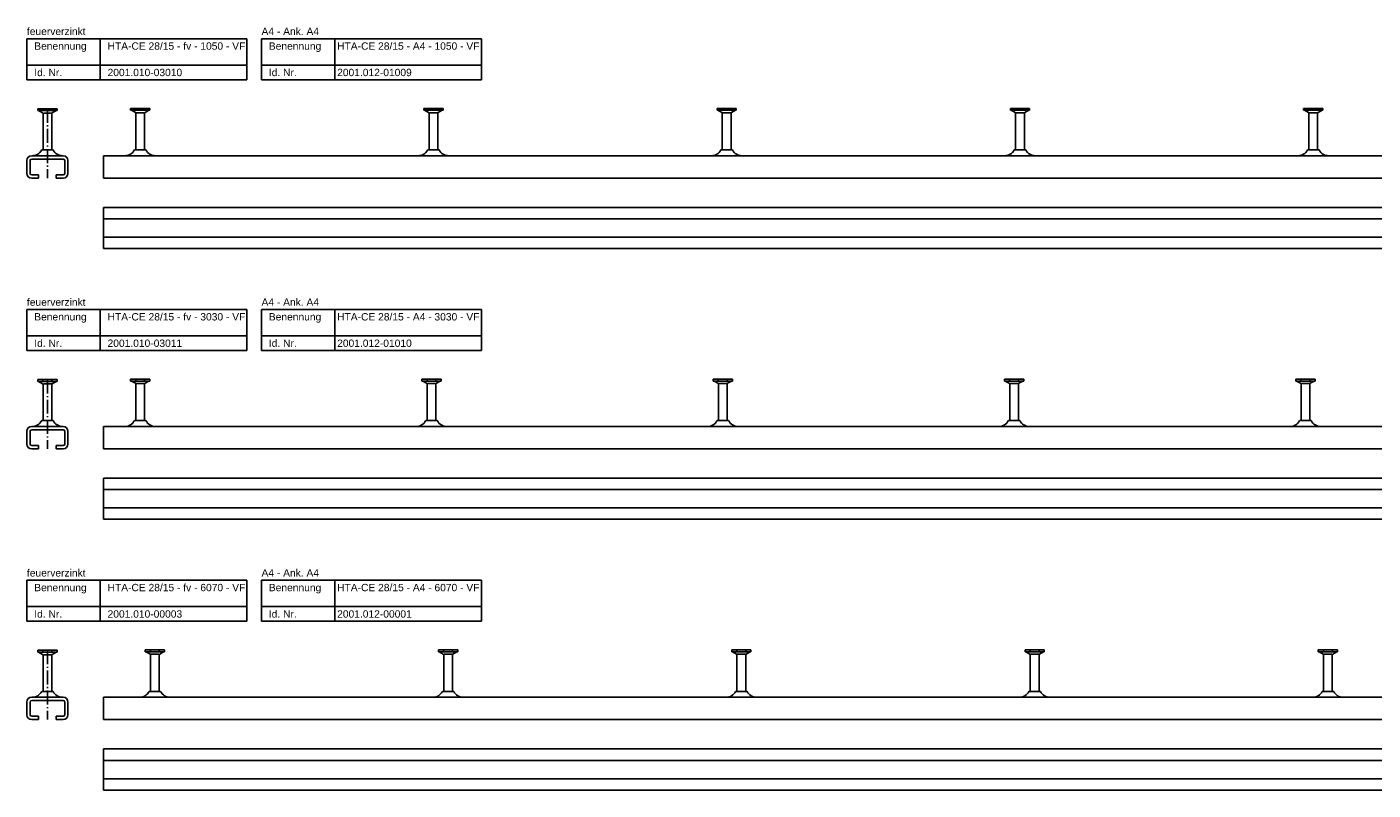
# Model space of a CAD drawing. Header units: millimetres. Extents: x 6200 to 12322, y 378 to 2559.
# Tile 1 of 6: x 6200 to 7118, y 378 to 898. Entities that reach past the tile are written whole.
import ezdxf

# ---------------------------------------------------------------- set-up
doc = ezdxf.new("R2010")
doc.units = ezdxf.units.MM
doc.header["$LTSCALE"] = 10
doc.linetypes.add('AM_DIN_G_W050x2', pattern=[6.875, 4.75, -0.875, 0.375, -0.875])
doc.layers.add('HALFEN', color=2, linetype='CONTINUOUS')
doc.styles.add('ARIAL50', font='arial.ttf', dxfattribs={"height": 5})

msp = doc.modelspace()

# ---------------------------------------------------------------- linework, layer by layer
at = {"layer": 'HALFEN'}
for p, q in [((6200.17, 890.24), (6350.17, 890.24)), ((6200.17, 862.24), (6200.17, 890.24)), ((6250.17, 862.24), (6250.17, 890.24)), ((6350.17, 862.24), (6350.17, 890.24)), ((6360.17, 890.24), (6510.17, 890.24)), ((6360.17, 862.24), (6360.17, 890.24)), ((6410.17, 862.24), (6410.17, 890.24)), ((6510.17, 862.24), (6510.17, 890.24)), ((6200.17, 872.24), (6350.17, 872.24)), ((6360.17, 872.24), (6510.17, 872.24)), ((6200.17, 862.24), (6350.17, 862.24)), ((6360.17, 862.24), (6510.17, 862.24)), ((6207.63, 842.49), (6220.72, 842.49)), ((6207.63, 842.49), (6207.63, 841.23)), ((6220.72, 841.23), (6207.63, 841.23)), ((6210.87, 839.67), (6208.17, 841.23)), ((6211.12, 842.34), (6211.12, 841.38)), ((6211.17, 814.49), (6211.17, 839.15)), ((6216.94, 839.49), (6211.4, 839.49)), ((6217.17, 814.49), (6217.17, 839.15)), ((6217.23, 842.34), (6217.23, 841.38)), ((6217.47, 839.67), (6220.17, 841.23)), ((6220.72, 842.49), (6220.72, 841.23)), ((6270.87, 842.74), (6283.96, 842.74)), ((6270.87, 842.74), (6270.87, 841.48)), ((6283.96, 841.48), (6270.87, 841.48)), ((6274.12, 839.92), (6271.42, 841.48)), ((6274.36, 842.59), (6274.36, 841.63)), ((6274.42, 814.49), (6274.42, 839.4)), ((6280.19, 839.74), (6274.65, 839.74)), ((6280.42, 814.49), (6280.42, 839.4)), ((6280.47, 842.59), (6280.47, 841.63)), ((6280.72, 839.92), (6283.42, 841.48)), ((6283.96, 842.74), (6283.96, 841.48)), ((6470.87, 842.74), (6483.96, 842.74)), ((6470.87, 842.74), (6470.87, 841.48)), ((6483.96, 841.48), (6470.87, 841.48)), ((6474.12, 839.92), (6471.42, 841.48)), ((6474.36, 842.59), (6474.36, 841.63)), ((6474.42, 814.49), (6474.42, 839.4)), ((6480.19, 839.74), (6474.65, 839.74)), ((6480.42, 814.49), (6480.42, 839.4)), ((6480.47, 842.59), (6480.47, 841.63)), ((6480.72, 839.92), (6483.42, 841.48)), ((6483.96, 842.74), (6483.96, 841.48)), ((6670.87, 842.74), (6683.96, 842.74)), ((6670.87, 842.74), (6670.87, 841.48)), ((6683.96, 841.48), (6670.87, 841.48)), ((6674.12, 839.92), (6671.42, 841.48)), ((6674.36, 842.59), (6674.36, 841.63)), ((6674.42, 814.49), (6674.42, 839.4)), ((6680.19, 839.74), (6674.65, 839.74)), ((6680.42, 814.49), (6680.42, 839.4)), ((6680.47, 842.59), (6680.47, 841.63)), ((6680.72, 839.92), (6683.42, 841.48)), ((6683.96, 842.74), (6683.96, 841.48)), ((6870.87, 842.74), (6883.96, 842.74)), ((6870.87, 842.74), (6870.87, 841.48)), ((6883.96, 841.48), (6870.87, 841.48)), ((6874.12, 839.92), (6871.42, 841.48)), ((6874.36, 842.59), (6874.36, 841.63)), ((6874.42, 814.49), (6874.42, 839.4)), ((6880.19, 839.74), (6874.65, 839.74)), ((6880.42, 814.49), (6880.42, 839.4)), ((6880.47, 842.59), (6880.47, 841.63)), ((6880.72, 839.92), (6883.42, 841.48)), ((6883.96, 842.74), (6883.96, 841.48)), ((7070.87, 842.74), (7083.96, 842.74)), ((7070.87, 842.74), (7070.87, 841.48)), ((7083.96, 841.48), (7070.87, 841.48)), ((7074.12, 839.92), (7071.42, 841.48)), ((7074.36, 842.59), (7074.36, 841.63)), ((7074.42, 814.49), (7074.42, 839.4)), ((7080.19, 839.74), (7074.65, 839.74)), ((7080.42, 814.49), (7080.42, 839.4)), ((7080.47, 842.59), (7080.47, 841.63)), ((7080.72, 839.92), (7083.42, 841.48)), ((7083.96, 842.74), (7083.96, 841.48)), ((6203.42, 810.49), (6224.92, 810.49)), ((6203.42, 808.24), (6224.92, 808.24)), ((6218.11, 814.49), (6210.24, 814.49)), ((6252.42, 810.49), (7302.42, 810.49)), ((6252.42, 810.49), (6252.42, 795.24)), ((6281.35, 814.49), (6273.48, 814.49)), ((6481.35, 814.49), (6473.48, 814.49)), ((6681.35, 814.49), (6673.48, 814.49)), ((6881.35, 814.49), (6873.48, 814.49)), ((7081.35, 814.49), (7073.48, 814.49)), ((6200.17, 798.49), (6200.17, 807.24)), ((6202.42, 798.49), (6202.42, 807.24)), ((6225.92, 807.24), (6225.92, 798.49)), ((6228.17, 807.24), (6228.17, 798.49)), ((6208.17, 797.49), (6203.42, 797.49)), ((6208.17, 795.24), (6203.42, 795.24)), ((6208.17, 795.24), (6208.17, 797.49)), ((6220.17, 795.24), (6220.17, 797.49)), ((6224.92, 797.49), (6220.17, 797.49)), ((6224.92, 795.24), (6220.17, 795.24)), ((6252.42, 795.24), (7302.42, 795.24)), ((6252.42, 775.24), (7302.42, 775.24)), ((6252.42, 775.24), (6252.42, 747.24)), ((6252.42, 767.49), (7302.42, 767.49)), ((6252.42, 754.99), (7302.42, 754.99)), ((6252.42, 747.24), (7302.42, 747.24)), ((6200.17, 705.74), (6350.17, 705.74)), ((6200.17, 677.74), (6200.17, 705.74)), ((6250.17, 677.74), (6250.17, 705.74)), ((6350.17, 677.74), (6350.17, 705.74)), ((6360.17, 705.74), (6510.17, 705.74)), ((6360.17, 677.74), (6360.17, 705.74)), ((6410.17, 677.74), (6410.17, 705.74)), ((6510.17, 677.74), (6510.17, 705.74)), ((6200.17, 687.74), (6350.17, 687.74)), ((6360.17, 687.74), (6510.17, 687.74)), ((6200.17, 677.74), (6350.17, 677.74)), ((6360.17, 677.74), (6510.17, 677.74)), ((6207.63, 657.99), (6220.72, 657.99)), ((6207.63, 657.99), (6207.63, 656.72)), ((6220.72, 656.72), (6207.63, 656.72)), ((6210.87, 655.17), (6208.17, 656.72)), ((6211.12, 657.84), (6211.12, 656.87)), ((6211.17, 629.99), (6211.17, 654.65)), ((6216.94, 654.99), (6211.4, 654.99)), ((6217.17, 629.99), (6217.17, 654.65)), ((6217.23, 657.84), (6217.23, 656.87)), ((6217.47, 655.17), (6220.17, 656.72)), ((6220.72, 657.99), (6220.72, 656.72)), ((6270.87, 658.24), (6283.96, 658.24)), ((6270.87, 658.24), (6270.87, 656.97)), ((6283.96, 656.97), (6270.87, 656.97)), ((6274.12, 655.42), (6271.42, 656.97)), ((6274.36, 658.09), (6274.36, 657.12)), ((6274.42, 629.99), (6274.42, 654.9)), ((6280.19, 655.24), (6274.65, 655.24)), ((6280.42, 629.99), (6280.42, 654.9)), ((6280.47, 658.09), (6280.47, 657.12)), ((6280.72, 655.42), (6283.42, 656.97)), ((6283.96, 658.24), (6283.96, 656.97)), ((6469.54, 658.24), (6482.63, 658.24)), ((6469.54, 658.24), (6469.54, 656.97)), ((6482.63, 656.97), (6469.54, 656.97)), ((6472.78, 655.42), (6470.08, 656.97)), ((6473.03, 658.09), (6473.03, 657.12)), ((6473.08, 629.99), (6473.08, 654.9)), ((6478.85, 655.24), (6473.31, 655.24)), ((6479.08, 629.99), (6479.08, 654.9)), ((6479.14, 658.09), (6479.14, 657.12)), ((6479.38, 655.42), (6482.08, 656.97)), ((6482.63, 658.24), (6482.63, 656.97)), ((6668.2, 658.24), (6681.29, 658.24)), ((6668.2, 658.24), (6668.2, 656.97)), ((6681.29, 656.97), (6668.2, 656.97)), ((6671.45, 655.42), (6668.75, 656.97)), ((6671.69, 658.09), (6671.69, 657.12)), ((6671.75, 629.99), (6671.75, 654.9)), ((6677.52, 655.24), (6671.98, 655.24)), ((6677.75, 629.99), (6677.75, 654.9)), ((6677.81, 658.09), (6677.81, 657.12)), ((6678.05, 655.42), (6680.75, 656.97)), ((6681.29, 658.24), (6681.29, 656.97)), ((6866.87, 658.24), (6879.96, 658.24)), ((6866.87, 658.24), (6866.87, 656.97)), ((6879.96, 656.97), (6866.87, 656.97)), ((6870.12, 655.42), (6867.42, 656.97)), ((6870.36, 658.09), (6870.36, 657.12)), ((6870.42, 629.99), (6870.42, 654.9)), ((6876.19, 655.24), (6870.65, 655.24)), ((6876.42, 629.99), (6876.42, 654.9)), ((6876.47, 658.09), (6876.47, 657.12)), ((6876.72, 655.42), (6879.42, 656.97)), ((6879.96, 658.24), (6879.96, 656.97)), ((7065.54, 658.24), (7078.63, 658.24)), ((7065.54, 658.24), (7065.54, 656.97)), ((7078.63, 656.97), (7065.54, 656.97)), ((7068.78, 655.42), (7066.08, 656.97)), ((7069.03, 658.09), (7069.03, 657.12)), ((7069.08, 629.99), (7069.08, 654.9)), ((7074.85, 655.24), (7069.31, 655.24)), ((7075.08, 629.99), (7075.08, 654.9)), ((7075.14, 658.09), (7075.14, 657.12)), ((7075.38, 655.42), (7078.08, 656.97)), ((7078.63, 658.24), (7078.63, 656.97)), ((6203.42, 625.99), (6224.92, 625.99)), ((6218.11, 629.99), (6210.24, 629.99)), ((6252.42, 625.99), (9282.42, 625.99)), ((6252.42, 625.99), (6252.42, 610.74)), ((6281.35, 629.99), (6273.48, 629.99)), ((6480.02, 629.99), (6472.15, 629.99)), ((6678.69, 629.99), (6670.81, 629.99)), ((6877.35, 629.99), (6869.48, 629.99)), ((7076.02, 629.99), (7068.15, 629.99)), ((6200.17, 613.99), (6200.17, 622.74)), ((6202.42, 613.99), (6202.42, 622.74)), ((6203.42, 623.74), (6224.92, 623.74)), ((6225.92, 622.74), (6225.92, 613.99)), ((6228.17, 622.74), (6228.17, 613.99)), ((6208.17, 612.99), (6203.42, 612.99)), ((6208.17, 610.74), (6203.42, 610.74)), ((6208.17, 610.74), (6208.17, 612.99)), ((6220.17, 610.74), (6220.17, 612.99)), ((6224.92, 612.99), (6220.17, 612.99)), ((6224.92, 610.74), (6220.17, 610.74)), ((6252.42, 610.74), (9282.42, 610.74)), ((6252.42, 590.74), (9282.42, 590.74)), ((6252.42, 590.74), (6252.42, 562.74)), ((6252.42, 582.99), (9282.42, 582.99)), ((6252.42, 570.49), (9282.42, 570.49)), ((6252.42, 562.74), (9282.42, 562.74)), ((6200.17, 521.24), (6350.17, 521.24)), ((6200.17, 493.24), (6200.17, 521.24)), ((6250.17, 493.24), (6250.17, 521.24)), ((6350.17, 493.24), (6350.17, 521.24)), ((6360.17, 521.24), (6510.17, 521.24)), ((6360.17, 493.24), (6360.17, 521.24)), ((6410.17, 493.24), (6410.17, 521.24)), ((6510.17, 493.24), (6510.17, 521.24)), ((6200.17, 503.24), (6350.17, 503.24)), ((6360.17, 503.24), (6510.17, 503.24)), ((6200.17, 493.24), (6350.17, 493.24)), ((6360.17, 493.24), (6510.17, 493.24)), ((6207.63, 473.49), (6220.72, 473.49)), ((6207.63, 473.49), (6207.63, 472.22)), ((6220.72, 472.22), (6207.63, 472.22)), ((6210.87, 470.67), (6208.17, 472.22)), ((6211.12, 473.34), (6211.12, 472.37)), ((6211.17, 445.49), (6211.17, 470.15)), ((6216.94, 470.49), (6211.4, 470.49)), ((6217.17, 445.49), (6217.17, 470.15)), ((6217.23, 473.34), (6217.23, 472.37)), ((6217.47, 470.67), (6220.17, 472.22)), ((6220.72, 473.49), (6220.72, 472.22)), ((6280.87, 473.74), (6293.96, 473.74)), ((6280.87, 473.74), (6280.87, 472.47)), ((6293.96, 472.47), (6280.87, 472.47)), ((6284.12, 470.92), (6281.42, 472.47)), ((6284.36, 473.59), (6284.36, 472.62)), ((6284.42, 445.49), (6284.42, 470.4)), ((6290.19, 470.74), (6284.65, 470.74)), ((6290.42, 445.49), (6290.42, 470.4)), ((6290.47, 473.59), (6290.47, 472.62)), ((6290.72, 470.92), (6293.42, 472.47)), ((6293.96, 473.74), (6293.96, 472.47)), ((6480.87, 473.74), (6493.96, 473.74)), ((6480.87, 473.74), (6480.87, 472.47)), ((6493.96, 472.47), (6480.87, 472.47)), ((6484.12, 470.92), (6481.42, 472.47)), ((6484.36, 473.59), (6484.36, 472.62)), ((6484.42, 445.49), (6484.42, 470.4)), ((6490.19, 470.74), (6484.65, 470.74)), ((6490.42, 445.49), (6490.42, 470.4)), ((6490.47, 473.59), (6490.47, 472.62)), ((6490.72, 470.92), (6493.42, 472.47)), ((6493.96, 473.74), (6493.96, 472.47)), ((6680.87, 473.74), (6693.96, 473.74)), ((6680.87, 473.74), (6680.87, 472.47)), ((6693.96, 472.47), (6680.87, 472.47)), ((6684.12, 470.92), (6681.42, 472.47)), ((6684.36, 473.59), (6684.36, 472.62)), ((6684.42, 445.49), (6684.42, 470.4)), ((6690.19, 470.74), (6684.65, 470.74)), ((6690.42, 445.49), (6690.42, 470.4)), ((6690.47, 473.59), (6690.47, 472.62)), ((6690.72, 470.92), (6693.42, 472.47)), ((6693.96, 473.74), (6693.96, 472.47)), ((6880.87, 473.74), (6893.96, 473.74)), ((6880.87, 473.74), (6880.87, 472.47)), ((6893.96, 472.47), (6880.87, 472.47)), ((6884.12, 470.92), (6881.42, 472.47)), ((6884.36, 473.59), (6884.36, 472.62)), ((6884.42, 445.49), (6884.42, 470.4)), ((6890.19, 470.74), (6884.65, 470.74)), ((6890.42, 445.49), (6890.42, 470.4)), ((6890.47, 473.59), (6890.47, 472.62)), ((6890.72, 470.92), (6893.42, 472.47)), ((6893.96, 473.74), (6893.96, 472.47)), ((7080.87, 473.74), (7093.96, 473.74)), ((7080.87, 473.74), (7080.87, 472.47)), ((7093.96, 472.47), (7080.87, 472.47)), ((7084.12, 470.92), (7081.42, 472.47)), ((7084.36, 473.59), (7084.36, 472.62)), ((7084.42, 445.49), (7084.42, 470.4)), ((7090.19, 470.74), (7084.65, 470.74)), ((7090.42, 445.49), (7090.42, 470.4)), ((7090.47, 473.59), (7090.47, 472.62)), ((7090.72, 470.92), (7093.42, 472.47)), ((7093.96, 473.74), (7093.96, 472.47)), ((6203.42, 441.49), (6224.92, 441.49)), ((6218.11, 445.49), (6210.24, 445.49)), ((6252.42, 441.49), (12322.42, 441.49)), ((6252.42, 441.49), (6252.42, 426.24)), ((6291.35, 445.49), (6283.48, 445.49)), ((6491.35, 445.49), (6483.48, 445.49)), ((6691.35, 445.49), (6683.48, 445.49)), ((6891.35, 445.49), (6883.48, 445.49)), ((7091.35, 445.49), (7083.48, 445.49)), ((6200.17, 429.49), (6200.17, 438.24)), ((6202.42, 429.49), (6202.42, 438.24)), ((6203.42, 439.24), (6224.92, 439.24)), ((6225.92, 438.24), (6225.92, 429.49)), ((6228.17, 438.24), (6228.17, 429.49)), ((6208.17, 428.49), (6203.42, 428.49)), ((6208.17, 426.24), (6203.42, 426.24)), ((6208.17, 426.24), (6208.17, 428.49)), ((6220.17, 426.24), (6220.17, 428.49)), ((6224.92, 428.49), (6220.17, 428.49)), ((6224.92, 426.24), (6220.17, 426.24)), ((6252.42, 426.24), (12322.42, 426.24)), ((6252.42, 406.24), (12322.42, 406.24)), ((6252.42, 406.24), (6252.42, 378.24)), ((6252.42, 398.49), (12322.42, 398.49)), ((6252.42, 385.99), (12322.42, 385.99)), ((6252.42, 378.24), (12322.42, 378.24))]:
    msp.add_line(p, q, dxfattribs=at)
at = {"layer": 'HALFEN', "color": 1, "linetype": 'AM_DIN_G_W050x2', "ltscale": 0.2}
for p, q in [((6214.17, 842.49), (6214.17, 795.24)), ((6214.17, 657.99), (6214.17, 610.74)), ((6214.17, 473.49), (6214.17, 426.24))]:
    msp.add_line(p, q, dxfattribs=at)
at = {"layer": 'HALFEN'}
for centre, radius, start, end in [((6210.57, 839.15), 0.6, 0, 60), ((6217.77, 839.15), 0.6, 120, 180), ((6273.82, 839.4), 0.6, 0, 60), ((6281.02, 839.4), 0.6, 120, 180), ((6473.82, 839.4), 0.6, 0, 60), ((6481.02, 839.4), 0.6, 120, 180), ((6673.82, 839.4), 0.6, 0, 60), ((6681.02, 839.4), 0.6, 120, 180), ((6873.82, 839.4), 0.6, 0, 60), ((6881.02, 839.4), 0.6, 120, 180), ((7073.82, 839.4), 0.6, 0, 60), ((7081.02, 839.4), 0.6, 120, 180), ((6203.42, 807.24), 3.25, 90, 180), ((6203.42, 807.24), 1, 90, 180), ((6203.82, 817.63), 7.14, 268.79694, 333.91227), ((6224.52, 817.63), 7.14, 206.08773, 271.20306), ((6224.92, 807.24), 3.25, 0, 90), ((6224.92, 807.24), 1, 0, 90), ((6267.07, 817.63), 7.14, 268.79694, 333.91227), ((6287.77, 817.63), 7.14, 206.08773, 271.20306), ((6467.07, 817.63), 7.14, 268.79694, 333.91227), ((6487.77, 817.63), 7.14, 206.08773, 271.20306), ((6667.07, 817.63), 7.14, 268.79694, 333.91227), ((6687.77, 817.63), 7.14, 206.08773, 271.20306), ((6867.07, 817.63), 7.14, 268.79694, 333.91227), ((6887.77, 817.63), 7.14, 206.08773, 271.20306), ((7067.07, 817.63), 7.14, 268.79694, 333.91227), ((7087.77, 817.63), 7.14, 206.08773, 271.20306), ((6203.42, 798.49), 3.25, 180, 270), ((6203.42, 798.49), 1, 180, 270), ((6224.92, 798.49), 3.25, 270, 0), ((6224.92, 798.49), 1, 270, 0), ((6210.57, 654.65), 0.6, 0, 60), ((6217.77, 654.65), 0.6, 120, 180), ((6273.82, 654.9), 0.6, 0, 60), ((6281.02, 654.9), 0.6, 120, 180), ((6472.48, 654.9), 0.6, 0, 60), ((6479.68, 654.9), 0.6, 120, 180), ((6671.15, 654.9), 0.6, 0, 60), ((6678.35, 654.9), 0.6, 120, 180), ((6869.82, 654.9), 0.6, 0, 60), ((6877.02, 654.9), 0.6, 120, 180), ((7068.48, 654.9), 0.6, 0, 60), ((7075.68, 654.9), 0.6, 120, 180), ((6203.42, 622.74), 3.25, 90, 180), ((6203.82, 633.13), 7.14, 268.79694, 333.91227), ((6224.52, 633.13), 7.14, 206.08773, 271.20306), ((6224.92, 622.74), 3.25, 0, 90), ((6267.07, 633.13), 7.14, 268.79694, 333.91227), ((6287.77, 633.13), 7.14, 206.08773, 271.20306), ((6465.73, 633.13), 7.14, 268.79694, 333.91227), ((6486.43, 633.13), 7.14, 206.08773, 271.20306), ((6664.4, 633.13), 7.14, 268.79694, 333.91227), ((6685.1, 633.13), 7.14, 206.08773, 271.20306), ((6863.07, 633.13), 7.14, 268.79694, 333.91227), ((6883.77, 633.13), 7.14, 206.08773, 271.20306), ((7061.73, 633.13), 7.14, 268.79694, 333.91227), ((7082.43, 633.13), 7.14, 206.08773, 271.20306), ((6203.42, 622.74), 1, 90, 180), ((6224.92, 622.74), 1, 0, 90), ((6203.42, 613.99), 3.25, 180, 270), ((6203.42, 613.99), 1, 180, 270), ((6224.92, 613.99), 3.25, 270, 0), ((6224.92, 613.99), 1, 270, 0), ((6210.57, 470.15), 0.6, 0, 60), ((6217.77, 470.15), 0.6, 120, 180), ((6283.82, 470.4), 0.6, 0, 60), ((6291.02, 470.4), 0.6, 120, 180), ((6483.82, 470.4), 0.6, 0, 60), ((6491.02, 470.4), 0.6, 120, 180), ((6683.82, 470.4), 0.6, 0, 60), ((6691.02, 470.4), 0.6, 120, 180), ((6883.82, 470.4), 0.6, 0, 60), ((6891.02, 470.4), 0.6, 120, 180), ((7083.82, 470.4), 0.6, 0, 60), ((7091.02, 470.4), 0.6, 120, 180), ((6203.42, 438.24), 3.25, 90, 180), ((6203.82, 448.63), 7.14, 268.79694, 333.91227), ((6224.52, 448.63), 7.14, 206.08773, 271.20306), ((6224.92, 438.24), 3.25, 0, 90), ((6277.07, 448.63), 7.14, 268.79694, 333.91227), ((6297.77, 448.63), 7.14, 206.08773, 271.20306), ((6477.07, 448.63), 7.14, 268.79694, 333.91227), ((6497.77, 448.63), 7.14, 206.08773, 271.20306), ((6677.07, 448.63), 7.14, 268.79694, 333.91227), ((6697.77, 448.63), 7.14, 206.08773, 271.20306), ((6877.07, 448.63), 7.14, 268.79694, 333.91227), ((6897.77, 448.63), 7.14, 206.08773, 271.20306), ((7077.07, 448.63), 7.14, 268.79694, 333.91227), ((7097.77, 448.63), 7.14, 206.08773, 271.20306), ((6203.42, 438.24), 1, 90, 180), ((6224.92, 438.24), 1, 0, 90), ((6203.42, 429.49), 3.25, 180, 270), ((6203.42, 429.49), 1, 180, 270), ((6224.92, 429.49), 3.25, 270, 0), ((6224.92, 429.49), 1, 270, 0)]:
    msp.add_arc(centre, radius, start, end, dxfattribs=at)

# ---------------------------------------------------------------- texts
at = {"layer": 'HALFEN', "style": 'ARIAL50'}
for s, p in [('feuerverzinkt', (6200.17, 892.74)), ('A4 - Ank. A4', (6360.17, 892.74)), ('Benennung', (6205.17, 882.74)), ('HTA-CE 28/15 - fv - 1050 - VF', (6255.17, 882.74)), ('Benennung', (6365.17, 882.74)), ('HTA-CE 28/15 - A4 - 1050 - VF', (6411.74, 882.74)), ('Id. Nr.', (6205.17, 864.74)), ('2001.010-03010', (6255.17, 864.74)), ('Id. Nr.', (6365.17, 864.74)), ('2001.012-01009', (6411.74, 864.74)), ('feuerverzinkt', (6200.17, 708.24)), ('A4 - Ank. A4', (6360.17, 708.24)), ('Benennung', (6205.17, 698.24)), ('HTA-CE 28/15 - fv - 3030 - VF', (6255.17, 698.24)), ('Benennung', (6365.17, 698.24)), ('HTA-CE 28/15 - A4 - 3030 - VF', (6411.74, 698.24)), ('Id. Nr.', (6205.17, 680.24)), ('2001.010-03011', (6255.17, 680.24)), ('Id. Nr.', (6365.17, 680.24)), ('2001.012-01010', (6411.74, 680.24)), ('feuerverzinkt', (6200.17, 523.74)), ('A4 - Ank. A4', (6360.17, 523.74)), ('Benennung', (6205.17, 513.74)), ('HTA-CE 28/15 - fv - 6070 - VF', (6255.17, 513.74)), ('Benennung', (6365.17, 513.74)), ('HTA-CE 28/15 - A4 - 6070 - VF', (6411.74, 513.74)), ('Id. Nr.', (6205.17, 495.74)), ('2001.010-00003', (6255.17, 495.74)), ('Id. Nr.', (6365.17, 495.74)), ('2001.012-00001', (6411.74, 495.74))]:
    msp.add_text(s, height=5, dxfattribs=at).set_placement(p)

doc.saveas('drawing.dxf')
